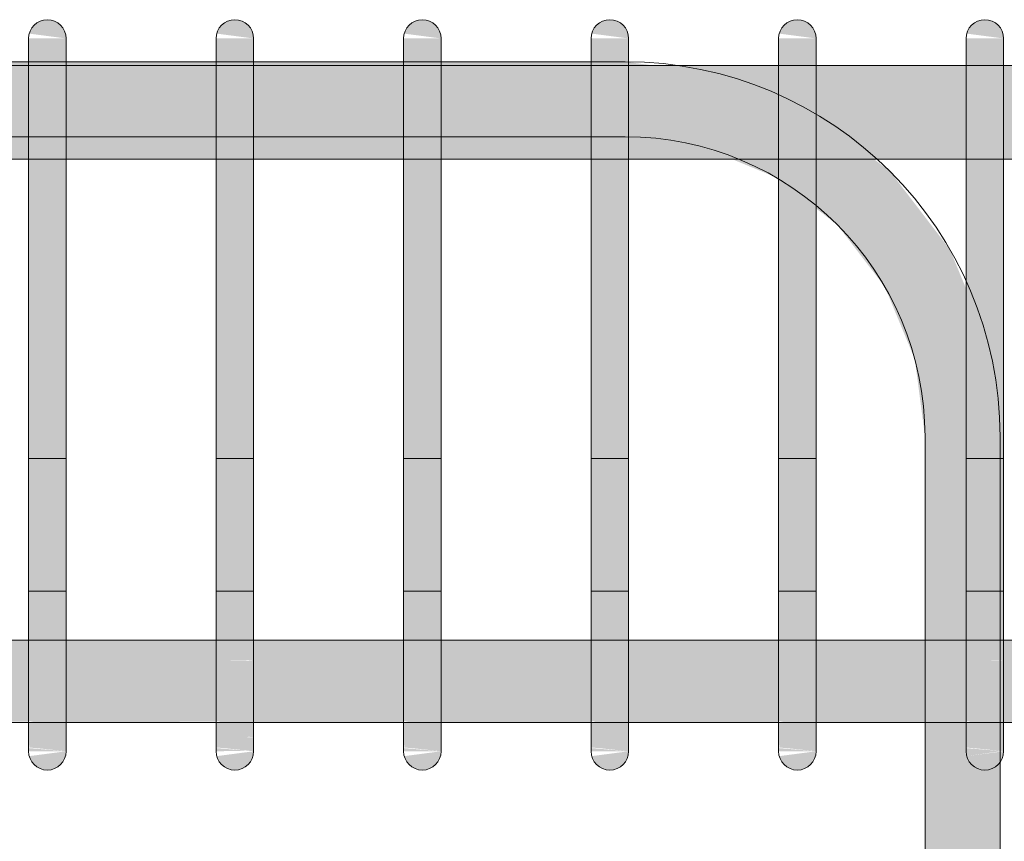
# Model space of a CAD drawing. Header units: millimetres. Extents: x 4307 to 42792, y 1610 to 10025.
# Tile 58 of 256: x 9333 to 9595, y 8676 to 8895. Entities that reach past the tile are written whole.
import ezdxf

# ---------------------------------------------------------------- set-up
doc = ezdxf.new("R2010")
doc.units = ezdxf.units.MM
doc.layers.add('S-RBAR', color=171, linetype='Continuous', lineweight=5)

msp = doc.modelspace()

# ---------------------------------------------------------------- hatches: boundary and pattern name
at = {"layer": 'S-RBAR'}
for points in [[(9345, 8890), (9344.83, 8891.29), (9344.33, 8892.5), (9343.54, 8893.54), (9342.5, 8894.33), (9341.29, 8894.83), (9340, 8895), (9338.71, 8894.83), (9337.5, 8894.33), (9336.46, 8893.54), (9335.67, 8892.5), (9335.17, 8891.29), (9344.83, 8890.02)], [(9395, 8890), (9394.83, 8891.29), (9394.33, 8892.5), (9393.54, 8893.54), (9392.5, 8894.33), (9391.29, 8894.83), (9390, 8895), (9388.71, 8894.83), (9387.5, 8894.33), (9386.46, 8893.54), (9385.67, 8892.5), (9385.17, 8891.29), (9394.83, 8890.02)], [(9445, 8890), (9444.83, 8891.29), (9444.33, 8892.5), (9443.54, 8893.54), (9442.5, 8894.33), (9441.29, 8894.83), (9440, 8895), (9438.71, 8894.83), (9437.5, 8894.33), (9436.46, 8893.54), (9435.67, 8892.5), (9435.17, 8891.29), (9444.83, 8890.02)], [(9495, 8890), (9494.83, 8891.29), (9494.33, 8892.5), (9493.54, 8893.54), (9492.5, 8894.33), (9491.29, 8894.83), (9490, 8895), (9488.71, 8894.83), (9487.5, 8894.33), (9486.46, 8893.54), (9485.67, 8892.5), (9485.17, 8891.29), (9494.83, 8890.02)], [(9545, 8890), (9544.83, 8891.29), (9544.33, 8892.5), (9543.54, 8893.54), (9542.5, 8894.33), (9541.29, 8894.83), (9540, 8895), (9538.71, 8894.83), (9537.5, 8894.33), (9536.46, 8893.54), (9535.67, 8892.5), (9535.17, 8891.29), (9544.83, 8890.02)], [(9595, 8890), (9594.83, 8891.29), (9594.33, 8892.5), (9593.54, 8893.54), (9592.5, 8894.33), (9591.29, 8894.83), (9589.68, 8894.96), (9588.71, 8894.83), (9587.5, 8894.33), (9586.46, 8893.54), (9585.67, 8892.5), (9585.17, 8891.29), (9594.83, 8890.02)], [(9345, 8865), (9345, 8890), (9335, 8890), (9335, 8865)], [(9395, 8865), (9395, 8890), (9385, 8890), (9385, 8865)], [(9445, 8865), (9445, 8890), (9435, 8890), (9435, 8865)], [(9495, 8865), (9495, 8890), (9485, 8890), (9485, 8865)], [(9545, 8865), (9545, 8890), (9535, 8890), (9535, 8865)], [(9589.68, 8865), (9595, 8865), (9595, 8890), (9585, 8890), (9585, 8865)], [(9345, 8725), (9345, 8865), (9335, 8865), (9335, 8725)], [(9395, 8725), (9395, 8865), (9385, 8865), (9385, 8725)], [(9445, 8725), (9445, 8865), (9435, 8865), (9435, 8725)], [(9495, 8725), (9495, 8865), (9485, 8865), (9485, 8725)], [(9545, 8725), (9545, 8865), (9535, 8865), (9535, 8725)], [(9595, 8725), (9595, 8865), (9585, 8865), (9585, 8725), (9589.68, 8725)], [(9340, 8695), (9341.29, 8695.17), (9342.5, 8695.67), (9343.54, 8696.46), (9344.33, 8697.5), (9344.83, 8698.71), (9344.83, 8699.98), (9335.17, 8698.71), (9335.67, 8697.5), (9336.46, 8696.46), (9337.5, 8695.67), (9338.71, 8695.17)], [(9390, 8695), (9391.29, 8695.17), (9393.34, 8696.32), (9393.54, 8696.46), (9394.33, 8697.5), (9394.83, 8698.71), (9394.83, 8699.98), (9385.17, 8698.71), (9385.67, 8697.5), (9386.46, 8696.46), (9387.5, 8695.67), (9388.71, 8695.17)], [(9440, 8695), (9441.29, 8695.17), (9442.5, 8695.67), (9443.54, 8696.46), (9444.33, 8697.5), (9444.83, 8698.71), (9444.83, 8699.98), (9435.17, 8698.71), (9435.67, 8697.5), (9436.46, 8696.46), (9437.5, 8695.67), (9438.71, 8695.17)], [(9490, 8695), (9491.29, 8695.17), (9492.5, 8695.67), (9493.54, 8696.46), (9494.33, 8697.5), (9494.83, 8698.71), (9494.83, 8699.98), (9485.17, 8698.71), (9485.67, 8697.5), (9486.46, 8696.46), (9487.5, 8695.67), (9488.71, 8695.17)], [(9540, 8695), (9541.29, 8695.17), (9542.5, 8695.67), (9543.54, 8696.46), (9544.33, 8697.5), (9544.83, 8698.71), (9544.83, 8699.98), (9535.17, 8698.71), (9535.67, 8697.5), (9536.46, 8696.46), (9537.5, 8695.67), (9538.71, 8695.17)], [(9590, 8695), (9591.29, 8695.17), (9592.5, 8695.67), (9593.54, 8696.46), (9594.33, 8697.5), (9594.83, 8698.71), (9594.83, 8699.98), (9585.17, 8698.71), (9585.67, 8697.5), (9586.46, 8696.46), (9587.5, 8695.67), (9589.68, 8695.04)]]:
    msp.add_hatch(color=7, dxfattribs=at).paths.add_polyline_path(points)
h = msp.add_hatch(color=7, dxfattribs=at)
h.paths.add_polyline_path([(7690, 8857.8), (7847.89, 8857.8), (7847.89, 8882.8), (7690, 8882.8), (7690, 8879.13)])
h.paths.add_polyline_path([(10963.13, 8857.8), (11049.14, 8857.8), (11049.14, 8882.8), (10963.13, 8882.8), (10963.13, 8865)])
h.paths.add_polyline_path([(12345, 8857.8), (12345, 8882.8), (12180.45, 8882.8), (12180.45, 8857.8), (12338.34, 8857.8)])
h.paths.add_polyline_path([(9995, 8857.8), (10035, 8857.8), (10035, 8882.8), (9995, 8882.8), (9995, 8865)])
h.paths.add_polyline_path([(7857.89, 8857.8), (8030.39, 8857.8), (8030.39, 8882.8), (7857.89, 8882.8), (7857.89, 8865)])
h.paths.add_polyline_path([(9275.54, 8857.8), (9335, 8857.8), (9335, 8882.8), (9245, 8882.8), (9245, 8857.8)])
h.paths.add_polyline_path([(9982.34, 8857.8), (9985, 8857.8), (9985, 8882.8), (9945, 8882.8), (9945, 8857.8)])
h.paths.add_polyline_path([(9395, 8857.8), (9435, 8857.8), (9435, 8882.8), (9395, 8882.8), (9395, 8865)])
h.paths.add_polyline_path([(12170.45, 8857.8), (12170.45, 8882.8), (11991.37, 8882.8), (11991.37, 8857.8), (12102.74, 8857.8)])
h.paths.add_polyline_path([(10045, 8857.8), (10085, 8857.8), (10085, 8882.8), (10045, 8882.8), (10045, 8865)])
h.paths.add_polyline_path([(8040.39, 8857.8), (8212.89, 8857.8), (8212.89, 8882.8), (8040.39, 8882.8), (8040.39, 8865)])
h.paths.add_polyline_path([(9354.08, 8857.8), (9385, 8857.8), (9385, 8882.8), (9345, 8882.8), (9345, 8857.8)])
h.paths.add_polyline_path([(9935, 8857.8), (9935, 8882.8), (9895, 8882.8), (9895, 8857.8), (9903.81, 8857.8)])
h.paths.add_polyline_path([(8222.89, 8857.8), (8371.42, 8857.8), (8371.42, 8882.8), (8222.89, 8882.8), (8222.89, 8865)])
h.paths.add_polyline_path([(10924.74, 8857.8), (10953.13, 8857.8), (10953.13, 8882.8), (10867.11, 8882.8), (10867.11, 8857.8)])
h.paths.add_polyline_path([(10095, 8857.8), (10185, 8857.8), (10185, 8882.8), (10095, 8882.8), (10095, 8865)])
h.paths.add_polyline_path([(11981.37, 8857.8), (11981.37, 8882.8), (11802.29, 8882.8), (11802.29, 8857.8), (11945.67, 8857.8)])
h.paths.add_polyline_path([(10857.11, 8857.8), (10857.11, 8882.8), (10771.09, 8882.8), (10771.09, 8857.8), (10846.21, 8857.8)])
h.paths.add_polyline_path([(9835, 8857.8), (9835, 8882.8), (9795, 8882.8), (9795, 8857.8), (9825.28, 8857.8)])
h.paths.add_polyline_path([(8381.42, 8857.8), (8467.37, 8857.8), (8467.37, 8882.8), (8381.42, 8882.8), (8381.42, 8865)])
h.paths.add_polyline_path([(9885, 8857.8), (9885, 8882.8), (9845, 8882.8), (9845, 8857.8)])
h.paths.add_polyline_path([(8477.37, 8857.8), (8563.33, 8857.8), (8563.33, 8882.8), (8477.37, 8882.8), (8477.37, 8865)])
h.paths.add_polyline_path([(10195, 8857.8), (10281.02, 8857.8), (10281.02, 8882.8), (10195, 8882.8), (10195, 8865)])
h.paths.add_polyline_path([(11792.29, 8857.8), (11792.29, 8882.8), (11613.2, 8882.8), (11613.2, 8857.8), (11788.6, 8857.8)])
h.paths.add_polyline_path([(11059.14, 8857.8), (11145.16, 8857.8), (11145.16, 8882.8), (11059.14, 8882.8), (11059.14, 8865)])
h.paths.add_polyline_path([(9495, 8857.8), (9535, 8857.8), (9535, 8882.8), (9495, 8882.8), (9495, 8865)])
h.paths.add_polyline_path([(9785, 8857.8), (9785, 8882.8), (9745, 8882.8), (9745, 8857.8), (9746.74, 8857.8)])
h.paths.add_polyline_path([(11603.2, 8857.8), (11603.2, 8882.8), (11443.2, 8882.8), (11443.2, 8857.8), (11474.47, 8857.8)])
h.paths.add_polyline_path([(10291.02, 8857.8), (10377.03, 8857.8), (10377.03, 8882.8), (10291.02, 8882.8), (10291.02, 8865)])
h.paths.add_polyline_path([(8573.33, 8857.8), (8659.28, 8857.8), (8659.28, 8882.8), (8573.33, 8882.8), (8573.33, 8865)])
h.paths.add_polyline_path([(9235, 8857.8), (9235, 8882.8), (9149.05, 8882.8), (9149.05, 8857.8), (9197.01, 8857.8)])
h.paths.add_polyline_path([(10761.09, 8857.8), (10761.09, 8882.8), (10675.08, 8882.8), (10675.08, 8857.8), (10689.14, 8857.8)])
h.paths.add_polyline_path([(9685, 8857.8), (9685, 8882.8), (9645, 8882.8), (9645, 8857.8), (9668.21, 8857.8)])
h.paths.add_polyline_path([(8669.28, 8857.8), (8755.23, 8857.8), (8755.23, 8882.8), (8669.28, 8882.8), (8669.28, 8865)])
h.paths.add_polyline_path([(11433.2, 8857.8), (11433.2, 8882.8), (11347.19, 8882.8), (11347.19, 8857.8), (11395.94, 8857.8)])
h.paths.add_polyline_path([(9735, 8857.8), (9735, 8882.8), (9695, 8882.8), (9695, 8857.8)])
h.paths.add_polyline_path([(10387.03, 8857.8), (10473.05, 8857.8), (10473.05, 8882.8), (10387.03, 8882.8), (10387.03, 8865)])
h.paths.add_polyline_path([(8765.23, 8857.8), (8851.19, 8857.8), (8851.19, 8882.8), (8765.23, 8882.8), (8765.23, 8865)])
h.paths.add_polyline_path([(10483.05, 8857.8), (10569.06, 8857.8), (10569.06, 8882.8), (10483.05, 8882.8), (10483.05, 8865)])
h.paths.add_polyline_path([(8861.19, 8857.8), (8947.14, 8857.8), (8947.14, 8882.8), (8861.19, 8882.8), (8861.19, 8865)])
h.paths.add_polyline_path([(9635, 8857.8), (9635, 8882.8), (9595, 8882.8), (9595, 8857.8)])
h.paths.add_polyline_path([(11337.19, 8857.8), (11337.19, 8882.8), (11251.17, 8882.8), (11251.17, 8857.8), (11317.41, 8857.8)])
h.paths.add_polyline_path([(10579.06, 8857.8), (10665.08, 8857.8), (10665.08, 8882.8), (10579.06, 8882.8), (10579.06, 8865)])
h.paths.add_polyline_path([(9445, 8857.8), (9485, 8857.8), (9485, 8882.8), (9445, 8882.8), (9445, 8865)])
h.paths.add_polyline_path([(11241.17, 8857.8), (11241.17, 8882.8), (11155.16, 8882.8), (11155.16, 8857.8), (11160.34, 8857.8)])
h.paths.add_polyline_path([(9585, 8857.8), (9585, 8882.8), (9545, 8882.8), (9545, 8857.8), (9550.41, 8857.8)])
h.paths.add_polyline_path([(8957.14, 8857.8), (9043.09, 8857.8), (9043.09, 8882.8), (8957.14, 8882.8), (8957.14, 8865)])
h.paths.add_polyline_path([(9053.09, 8857.8), (9139.05, 8857.8), (9139.05, 8882.8), (9053.09, 8882.8), (9053.09, 8865)])
h = msp.add_hatch(color=7, dxfattribs=at)
h.paths.add_polyline_path([(9197.01, 8882.8), (9235, 8882.8), (9235, 8883.8), (9149.05, 8883.8), (9149.05, 8882.8)])
h.paths.add_polyline_path([(8957.14, 8882.8), (9043.09, 8882.8), (9043.09, 8883.8), (8957.14, 8883.8)])
h.paths.add_polyline_path([(9485, 8882.8), (9485, 8883.8), (9445, 8883.8), (9445, 8882.8), (9471.88, 8882.8)])
h.paths.add_polyline_path([(8882.88, 8882.8), (8947.14, 8882.8), (8947.14, 8883.8), (8874.05, 8883.8), (8874.05, 8882.8)])
h.paths.add_polyline_path([(9435, 8882.8), (9435, 8883.8), (9395, 8883.8), (9395, 8882.8), (9432.61, 8882.8)])
h.paths.add_polyline_path([(9053.09, 8882.8), (9139.05, 8882.8), (9139.05, 8883.8), (9053.09, 8883.8)])
h.paths.add_polyline_path([(9385, 8882.8), (9385, 8883.8), (9345, 8883.8), (9345, 8882.8), (9354.08, 8882.8)])
h.paths.add_polyline_path([(9335, 8882.8), (9335, 8883.8), (9245, 8883.8), (9245, 8882.8), (9275.54, 8882.8)])
h = msp.add_hatch(color=7, dxfattribs=at)
h.paths.add_polyline_path([(9574.05, 8783.8), (9585, 8783.8), (9585, 8823.31), (9580.65, 8833.8), (9564.76, 8854.51), (9560.47, 8857.8), (9545, 8857.8), (9545, 8844.68), (9550.62, 8840.37), (9563.33, 8823.8), (9571.32, 8804.51)])
h.paths.add_polyline_path([(9535, 8852.36), (9535, 8857.8), (9522.66, 8857.8), (9534.05, 8853.09)])
h.paths.add_polyline_path([(9501.65, 8882.8), (9495, 8883.68), (9495, 8882.8)])
h = msp.add_hatch(color=7, dxfattribs=at)
h.paths.add_polyline_path([(9575.05, 7883.8), (9574.86, 7916), (9574.05, 7916), (9574.05, 7883.8), (9574.86, 7883.8)])
h.paths.add_polyline_path([(9594.05, 7883.8), (9594.05, 7916), (9593.05, 7916), (9593.05, 7883.8)])
h.paths.add_polyline_path([(9593.05, 7924), (9594.05, 7924), (9594.05, 8016), (9593.05, 8016), (9593.05, 7975.66)])
h.paths.add_polyline_path([(9574.86, 7924), (9575.05, 7924), (9574.86, 8016), (9574.05, 8016), (9574.05, 7924)])
h.paths.add_polyline_path([(9575.05, 8024), (9574.86, 8116), (9574.05, 8116), (9574.05, 8024), (9574.86, 8024)])
h.paths.add_polyline_path([(9593.05, 8024), (9594.05, 8024), (9594.05, 8116), (9593.05, 8116)])
h.paths.add_polyline_path([(9593.05, 8124), (9594.05, 8124), (9594.05, 8216), (9593.05, 8216), (9593.05, 8188.24)])
h.paths.add_polyline_path([(9574.86, 8124), (9575.05, 8124), (9574.86, 8216), (9574.05, 8216), (9574.05, 8124)])
h.paths.add_polyline_path([(9593.05, 8224), (9594.05, 8224), (9594.05, 8316), (9593.05, 8316)])
h.paths.add_polyline_path([(9574.86, 8224), (9575.05, 8224), (9574.86, 8316), (9574.05, 8316), (9574.05, 8224)])
h.paths.add_polyline_path([(9594.05, 8324), (9594.05, 8416), (9593.05, 8416), (9593.05, 8324)])
h.paths.add_polyline_path([(9575.05, 8324), (9574.86, 8416), (9574.05, 8416), (9574.05, 8324), (9574.86, 8324)])
h.paths.add_polyline_path([(9593.05, 8424), (9594.05, 8424), (9594.05, 8516), (9593.05, 8516)])
h.paths.add_polyline_path([(9575.05, 8424), (9574.86, 8516), (9574.05, 8516), (9574.05, 8424), (9574.86, 8424)])
h.paths.add_polyline_path([(9594.05, 8524), (9594.05, 8616), (9593.05, 8616), (9593.05, 8524)])
h.paths.add_polyline_path([(9575.05, 8524), (9574.86, 8616), (9574.05, 8616), (9574.05, 8524), (9574.86, 8524)])
h.paths.add_polyline_path([(9593.05, 8624), (9594.05, 8624), (9594.05, 8697.14), (9593.54, 8696.46), (9592.5, 8695.67), (9591.29, 8695.17), (9589.68, 8695.04), (9588.71, 8695.17), (9587.5, 8695.67), (9586.46, 8696.46), (9585.67, 8697.5), (9585.17, 8698.71), (9594.05, 8700), (9585, 8700), (9585, 8707.64), (9574.05, 8707.64), (9574.05, 8624), (9575.05, 8624), (9575.05, 8660), (9593.05, 8660)])
h.paths.add_polyline_path([(9585, 8729.64), (9585, 8783.8), (9574.05, 8783.8), (9574.05, 8729.64)])
h = msp.add_hatch(color=7, dxfattribs=at)
h.paths.add_polyline_path([(5425, 8707.64), (5432.7, 8707.64), (5430.53, 8710.86), (5427.89, 8717.24), (5426.86, 8725), (5426.86, 8729.64), (5425, 8729.64), (5425, 8719.69)])
h.paths.add_polyline_path([(5446.97, 8707.64), (5456.02, 8707.92), (5456.02, 8729.64), (5437.47, 8729.64), (5436.86, 8725), (5437.6, 8719.69), (5439.54, 8715), (5442.72, 8710.86), (5446.86, 8707.68)])
h.paths.add_polyline_path([(8961.41, 8707.64), (9043.09, 8707.92), (9043.09, 8729.64), (8957.14, 8729.64), (8957.14, 8707.64)])
h.paths.add_polyline_path([(5466.02, 8707.64), (5466.86, 8707.68), (5471.86, 8711.72), (5489.78, 8729.64), (5466.02, 8729.64), (5466.02, 8707.68)])
h.paths.add_polyline_path([(8947.14, 8707.64), (8947.14, 8729.64), (8861.19, 8729.64), (8861.19, 8707.64), (8922.15, 8707.64)])
h.paths.add_polyline_path([(9079.21, 8707.64), (9139.05, 8707.92), (9139.05, 8729.64), (9053.09, 8729.64), (9053.09, 8707.64)])
h.paths.add_polyline_path([(5481.93, 8707.64), (5502.48, 8707.92), (5502.48, 8728.19), (5482.21, 8707.92)])
h.paths.add_polyline_path([(8851.19, 8707.64), (8851.19, 8729.64), (8765.23, 8729.64), (8765.23, 8707.64), (8843.61, 8707.64)])
h.paths.add_polyline_path([(5512.48, 8707.64), (5548.94, 8707.92), (5548.94, 8729.64), (5512.48, 8729.64), (5512.48, 8707.92)])
h.paths.add_polyline_path([(5558.94, 8707.64), (5595.4, 8707.92), (5595.4, 8729.64), (5558.94, 8729.64), (5558.94, 8707.92)])
h.paths.add_polyline_path([(5605.4, 8707.64), (5641.86, 8707.92), (5641.86, 8729.64), (5605.4, 8729.64), (5605.4, 8707.92)])
h.paths.add_polyline_path([(9707.48, 8707.64), (9715, 8707.64), (9715, 8729.64), (9695, 8729.64), (9695, 8707.64)])
h.paths.add_polyline_path([(9685, 8707.64), (9685, 8729.64), (9645, 8729.64), (9645, 8707.64), (9668.21, 8707.64)])
h.paths.add_polyline_path([(8755.23, 8707.64), (8755.23, 8729.64), (8669.28, 8729.64), (8669.28, 8707.64), (8725.81, 8707.64)])
h.paths.add_polyline_path([(5651.86, 8707.64), (5688.32, 8707.92), (5688.32, 8729.64), (5651.86, 8729.64), (5651.86, 8707.92)])
h.paths.add_polyline_path([(9149.05, 8707.64), (9235, 8707.92), (9235, 8729.64), (9149.05, 8729.64), (9149.05, 8707.92)])
h.paths.add_polyline_path([(8659.28, 8707.64), (8659.28, 8729.64), (8573.33, 8729.64), (8573.33, 8707.64), (8647.28, 8707.64)])
h.paths.add_polyline_path([(5698.32, 8707.64), (5734.78, 8707.92), (5734.78, 8729.64), (5698.32, 8729.64), (5698.32, 8707.92)])
h.paths.add_polyline_path([(9635, 8707.64), (9635, 8729.64), (9595, 8729.64), (9595, 8707.64), (9628.94, 8707.64)])
h.paths.add_polyline_path([(5744.78, 8707.64), (5781.24, 8707.92), (5781.24, 8729.64), (5744.78, 8729.64), (5744.78, 8707.92)])
h.paths.add_polyline_path([(5791.24, 8707.64), (5827.7, 8707.92), (5827.7, 8729.64), (5791.24, 8729.64), (5791.24, 8707.92)])
h.paths.add_polyline_path([(8563.33, 8707.64), (8563.33, 8729.64), (8477.37, 8729.64), (8477.37, 8707.64), (8529.48, 8707.64)])
h.paths.add_polyline_path([(5856.76, 8707.64), (5856.86, 8707.68), (5861.01, 8710.86), (5864.18, 8715), (5866.18, 8719.82), (5866.86, 8725), (5866.86, 8729.64), (5837.7, 8729.64), (5837.7, 8707.64), (5852.04, 8707.64)])
h.paths.add_polyline_path([(8467.37, 8707.64), (8467.37, 8729.64), (8381.42, 8729.64), (8381.42, 8707.64), (8450.95, 8707.64)])
h.paths.add_polyline_path([(5871.03, 8707.64), (5874.16, 8707.92), (5873.88, 8712.5), (5872.84, 8710)])
h.paths.add_polyline_path([(9245, 8707.64), (9335, 8707.92), (9335, 8729.64), (9245, 8729.64), (9245, 8707.92)])
h.paths.add_polyline_path([(5884.16, 8707.64), (5920.62, 8707.92), (5920.62, 8729.64), (5884.16, 8729.64), (5884.16, 8707.92)])
h.paths.add_polyline_path([(5930.62, 8707.64), (5967.08, 8707.92), (5967.08, 8729.64), (5930.62, 8729.64), (5930.62, 8707.92)])
h.paths.add_polyline_path([(5977.08, 8707.64), (6013.54, 8707.92), (6013.54, 8729.64), (5977.08, 8729.64), (5977.08, 8707.92)])
h.paths.add_polyline_path([(8371.42, 8707.64), (8371.42, 8729.64), (8222.89, 8729.64), (8222.89, 8707.64), (8333.15, 8707.64)])
h.paths.add_polyline_path([(6023.54, 8707.64), (6060, 8707.92), (6060, 8729.64), (6023.54, 8729.64), (6023.54, 8707.92)])
h.paths.add_polyline_path([(6070, 8707.64), (6095, 8707.92), (6095, 8729.64), (6070, 8729.64), (6070, 8707.92)])
h.paths.add_polyline_path([(8212.89, 8707.64), (8212.89, 8729.64), (8040.39, 8729.64), (8040.39, 8707.64), (8176.08, 8707.64)])
h.paths.add_polyline_path([(6105, 8707.64), (6190.95, 8707.92), (6190.95, 8729.64), (6105, 8729.64), (6105, 8707.92)])
h.paths.add_polyline_path([(9585, 8707.64), (9585, 8729.64), (9545, 8729.64), (9545, 8707.64), (9550.41, 8707.64)])
h.paths.add_polyline_path([(6200.95, 8707.64), (6286.91, 8707.92), (6286.91, 8729.64), (6200.95, 8729.64), (6200.95, 8707.92)])
h.paths.add_polyline_path([(9535, 8707.64), (9535, 8729.64), (9495, 8729.64), (9495, 8707.64), (9511.14, 8707.64)])
h.paths.add_polyline_path([(6296.91, 8707.64), (6382.86, 8707.92), (6382.86, 8729.64), (6296.91, 8729.64), (6296.91, 8707.92)])
h.paths.add_polyline_path([(6392.86, 8707.64), (6478.81, 8707.92), (6478.81, 8729.64), (6392.86, 8729.64), (6392.86, 8707.92)])
h.paths.add_polyline_path([(8030.39, 8707.64), (8030.39, 8729.64), (7857.89, 8729.64), (7857.89, 8707.64), (8019.02, 8707.64)])
h.paths.add_polyline_path([(9485, 8707.64), (9485, 8729.64), (9445, 8729.64), (9445, 8707.64), (9471.88, 8707.64)])
h.paths.add_polyline_path([(6488.81, 8707.64), (6574.77, 8707.92), (6574.77, 8729.64), (6488.81, 8729.64), (6488.81, 8707.92)])
h.paths.add_polyline_path([(6584.77, 8707.64), (6670.72, 8707.92), (6670.72, 8729.64), (6584.77, 8729.64), (6584.77, 8707.92)])
h.paths.add_polyline_path([(6680.72, 8707.64), (6766.67, 8707.92), (6766.67, 8729.64), (6680.72, 8729.64), (6680.72, 8707.92)])
h.paths.add_polyline_path([(9435, 8707.64), (9435, 8729.64), (9395, 8729.64), (9395, 8707.64), (9432.61, 8707.64)])
h.paths.add_polyline_path([(6776.67, 8707.64), (6862.63, 8707.92), (6862.63, 8729.64), (6776.67, 8729.64), (6776.67, 8707.92)])
h.paths.add_polyline_path([(6872.63, 8707.64), (6958.58, 8707.92), (6958.58, 8729.64), (6872.63, 8729.64), (6872.63, 8707.92)])
h.paths.add_polyline_path([(7847.89, 8707.64), (7847.89, 8729.64), (7675.4, 8729.64), (7675.4, 8707.64), (7822.68, 8707.64)])
h.paths.add_polyline_path([(6968.58, 8707.64), (7117.9, 8707.92), (7117.9, 8729.64), (6968.58, 8729.64), (6968.58, 8707.92)])
h.paths.add_polyline_path([(9345, 8707.64), (9385, 8707.92), (9385, 8729.64), (9345, 8729.64), (9345, 8707.92)])
h.paths.add_polyline_path([(7127.9, 8707.64), (7300.4, 8707.92), (7300.4, 8729.64), (7127.9, 8729.64), (7127.9, 8707.92)])
h.paths.add_polyline_path([(7310.4, 8707.64), (7482.9, 8707.92), (7482.9, 8729.64), (7310.4, 8729.64), (7310.4, 8707.92)])
h.paths.add_polyline_path([(7492.9, 8707.64), (7665.4, 8707.92), (7665.4, 8729.64), (7492.9, 8729.64), (7492.9, 8707.92)])
h = msp.add_hatch(color=7, dxfattribs=at)
h.paths.add_polyline_path([(9345, 8703.08), (9345, 8703.74), (9343.64, 8703.89), (9342.8, 8703.51)])
h.paths.add_polyline_path([(9339.51, 8705.53), (9337.83, 8707.49), (9335, 8707.92), (9335, 8706.75)])
h.paths.add_polyline_path([(9345, 8711.72), (9345, 8713.44), (9335, 8715.43), (9339.72, 8711.91)])
h.paths.add_polyline_path([(9342.97, 8724.03), (9345, 8724.24), (9345, 8725), (9335, 8725), (9335, 8724.03)])
h = msp.add_hatch(color=7, dxfattribs=at)
h.paths.add_polyline_path([(9395, 8703.08), (9395, 8703.74), (9393.34, 8703.76), (9392.8, 8703.51), (9393.34, 8703.4)])
h.paths.add_polyline_path([(9389.51, 8705.53), (9387.83, 8707.49), (9385, 8707.92), (9385, 8706.75)])
h.paths.add_polyline_path([(9395, 8711.72), (9395, 8713.44), (9385, 8715.43), (9389.72, 8711.91), (9393.34, 8711.78)])
h.paths.add_polyline_path([(9385, 8724.03), (9395, 8724.24), (9395, 8725), (9385, 8725)])
h = msp.add_hatch(color=7, dxfattribs=at)
h.paths.add_polyline_path([(9445, 8703.08), (9445, 8703.74), (9443.64, 8703.89), (9442.8, 8703.51)])
h.paths.add_polyline_path([(9439.51, 8705.53), (9437.83, 8707.49), (9435, 8707.92), (9435, 8706.75)])
h.paths.add_polyline_path([(9445, 8711.72), (9445, 8713.44), (9435, 8715.43), (9439.72, 8711.91)])
h.paths.add_polyline_path([(9442.97, 8724.03), (9445, 8724.24), (9445, 8725), (9435, 8725), (9435, 8724.03)])
h = msp.add_hatch(color=7, dxfattribs=at)
h.paths.add_polyline_path([(9495, 8703.08), (9495, 8703.74), (9493.64, 8703.89), (9492.8, 8703.51)])
h.paths.add_polyline_path([(9489.51, 8705.53), (9487.83, 8707.49), (9485, 8707.92), (9485, 8706.75)])
h.paths.add_polyline_path([(9495, 8711.72), (9495, 8713.44), (9485, 8715.43), (9489.72, 8711.91)])
h.paths.add_polyline_path([(9492.97, 8724.03), (9495, 8724.24), (9495, 8725), (9485, 8725), (9485, 8724.03)])
h = msp.add_hatch(color=7, dxfattribs=at)
h.paths.add_polyline_path([(9545, 8703.08), (9545, 8703.74), (9543.64, 8703.89), (9542.8, 8703.51)])
h.paths.add_polyline_path([(9539.51, 8705.53), (9537.83, 8707.49), (9535, 8707.92), (9535, 8706.75)])
h.paths.add_polyline_path([(9545, 8711.72), (9545, 8713.44), (9535, 8715.43), (9539.72, 8711.91)])
h.paths.add_polyline_path([(9542.97, 8724.03), (9545, 8724.24), (9545, 8725), (9535, 8725), (9535, 8724.03)])
h = msp.add_hatch(color=7, dxfattribs=at)
h.paths.add_polyline_path([(9595, 8703.08), (9595, 8703.74), (9593.64, 8703.89), (9592.8, 8703.51)])
h.paths.add_polyline_path([(9589.51, 8705.53), (9587.83, 8707.49), (9585, 8707.92), (9585, 8706.75)])
h.paths.add_polyline_path([(9595, 8711.72), (9595, 8713.44), (9585, 8715.43), (9589.72, 8711.91)])
h.paths.add_polyline_path([(9589.68, 8724.03), (9595, 8724.24), (9595, 8725), (9585, 8725), (9585, 8724.03)])
h = msp.add_hatch(color=7, dxfattribs=at)
h.paths.add_polyline_path([(9345, 8700), (9345, 8703.08), (9342.8, 8703.51), (9343.64, 8703.89), (9345, 8703.74), (9345, 8711.72), (9340.47, 8711.99), (9335, 8715.43), (9335, 8708.15), (9337.97, 8707.32), (9339.51, 8705.53), (9335, 8706.75), (9335.17, 8700.99), (9337.09, 8700.85), (9341.29, 8700.4)])
h.paths.add_polyline_path([(9345, 8700), (9335, 8700.85), (9335.17, 8700), (9340, 8700)])
h.paths.add_polyline_path([(9345, 8713.44), (9345, 8724.24), (9342.97, 8724.03), (9335, 8724.03), (9335, 8715.43)])
h = msp.add_hatch(color=7, dxfattribs=at)
h.paths.add_polyline_path([(9385.17, 8700), (9393.34, 8700.14), (9385, 8700.85), (9385, 8700)])
h.paths.add_polyline_path([(9395, 8700), (9395, 8703.08), (9392.8, 8703.51), (9393.64, 8703.89), (9395, 8703.74), (9395, 8711.72), (9390.47, 8711.99), (9385, 8715.43), (9385, 8708.15), (9387.97, 8707.32), (9389.51, 8705.53), (9385, 8706.75), (9385.17, 8700.99), (9387.09, 8700.85), (9393.34, 8700.18)])
h.paths.add_polyline_path([(9395, 8713.44), (9395, 8724.24), (9392.97, 8724.03), (9385, 8724.03), (9385, 8715.43), (9393.34, 8713.77)])
h = msp.add_hatch(color=7, dxfattribs=at)
h.paths.add_polyline_path([(9445, 8700), (9445, 8703.08), (9442.8, 8703.51), (9443.64, 8703.89), (9445, 8703.74), (9445, 8711.72), (9440.47, 8711.99), (9435, 8715.43), (9435, 8708.15), (9437.97, 8707.32), (9439.51, 8705.53), (9435, 8706.75), (9435.17, 8700.99), (9437.09, 8700.85), (9441.29, 8700.4)])
h.paths.add_polyline_path([(9445, 8700), (9435, 8700.85), (9435.17, 8700), (9440, 8700)])
h.paths.add_polyline_path([(9445, 8713.44), (9445, 8724.24), (9442.97, 8724.03), (9435, 8724.03), (9435, 8715.43)])
h = msp.add_hatch(color=7, dxfattribs=at)
h.paths.add_polyline_path([(9495, 8700), (9495, 8703.08), (9492.8, 8703.51), (9493.64, 8703.89), (9495, 8703.74), (9495, 8711.72), (9490.47, 8711.99), (9485, 8715.43), (9485, 8708.15), (9487.97, 8707.32), (9489.51, 8705.53), (9485, 8706.75), (9485.17, 8700.99), (9487.09, 8700.85), (9491.29, 8700.4)])
h.paths.add_polyline_path([(9495, 8700), (9485, 8700.85), (9485.17, 8700), (9490, 8700)])
h.paths.add_polyline_path([(9495, 8713.44), (9495, 8724.24), (9492.97, 8724.03), (9485, 8724.03), (9485, 8715.43)])
h = msp.add_hatch(color=7, dxfattribs=at)
h.paths.add_polyline_path([(9545, 8700), (9545, 8703.08), (9542.8, 8703.51), (9543.64, 8703.89), (9545, 8703.74), (9545, 8711.72), (9540.47, 8711.99), (9535, 8715.43), (9535, 8708.15), (9537.97, 8707.32), (9539.51, 8705.53), (9535, 8706.75), (9535.17, 8700.99), (9537.09, 8700.85), (9541.29, 8700.4)])
h.paths.add_polyline_path([(9545, 8700), (9535, 8700.85), (9535.17, 8700), (9540, 8700)])
h.paths.add_polyline_path([(9545, 8713.44), (9545, 8724.24), (9542.97, 8724.03), (9535, 8724.03), (9535, 8715.43)])
h = msp.add_hatch(color=7, dxfattribs=at)
h.paths.add_polyline_path([(9585, 8700), (9595, 8700), (9585, 8700.85)])
h.paths.add_polyline_path([(9595, 8700), (9595, 8703.08), (9592.8, 8703.51), (9593.64, 8703.89), (9595, 8703.74), (9595, 8711.72), (9589.68, 8711.91), (9589.66, 8712.5), (9585, 8715.43), (9585, 8708.15), (9587.97, 8707.32), (9589.51, 8705.53), (9585, 8706.75), (9585.17, 8700.99), (9589.68, 8700.57), (9591.29, 8700.4)])
h.paths.add_polyline_path([(9595, 8713.44), (9595, 8724.24), (9592.97, 8724.03), (9585, 8724.03), (9585, 8715.43), (9589.68, 8714.5)])

# ---------------------------------------------------------------- linework, layer by layer
for p, q in [((9335, 8865), (9335, 8890)), ((9335, 8865), (9335, 8890)), ((9345, 8865), (9345, 8890)), ((9345, 8865), (9345, 8890)), ((9385, 8865), (9385, 8890)), ((9385, 8865), (9385, 8890)), ((9395, 8865), (9395, 8890)), ((9395, 8865), (9395, 8890)), ((9435, 8865), (9435, 8890)), ((9435, 8865), (9435, 8890)), ((9445, 8865), (9445, 8890)), ((9445, 8865), (9445, 8890)), ((9485, 8865), (9485, 8890)), ((9485, 8865), (9485, 8890)), ((9495, 8865), (9495, 8890)), ((9495, 8865), (9495, 8890)), ((9535, 8865), (9535, 8890)), ((9535, 8865), (9535, 8890)), ((9545, 8865), (9545, 8890)), ((9545, 8865), (9545, 8890)), ((9585, 8865), (9585, 8890)), ((9585, 8865), (9585, 8890)), ((9595, 8865), (9595, 8890)), ((9595, 8865), (9595, 8890)), ((7690, 8882.8), (12345, 8882.8)), ((7690, 8882.8), (12345, 8882.8)), ((7690, 8882.8), (12345, 8882.8)), ((9494.05, 8883.8), (8874.05, 8883.8)), ((9494.05, 8883.8), (8874.05, 8883.8)), ((9335, 8725), (9335, 8865)), ((9335, 8865), (9335, 8725)), ((9345, 8725), (9345, 8865)), ((9345, 8865), (9345, 8725)), ((9385, 8725), (9385, 8865)), ((9385, 8865), (9385, 8725)), ((9395, 8725), (9395, 8865)), ((9395, 8865), (9395, 8725)), ((9435, 8725), (9435, 8865)), ((9435, 8865), (9435, 8725)), ((9445, 8725), (9445, 8865)), ((9445, 8865), (9445, 8725)), ((9485, 8725), (9485, 8865)), ((9485, 8865), (9485, 8725)), ((9495, 8725), (9495, 8865)), ((9495, 8865), (9495, 8725)), ((9535, 8725), (9535, 8865)), ((9535, 8865), (9535, 8725)), ((9545, 8725), (9545, 8865)), ((9545, 8865), (9545, 8725)), ((9585, 8725), (9585, 8865)), ((9585, 8865), (9585, 8725)), ((9595, 8725), (9595, 8865)), ((9595, 8865), (9595, 8725)), ((9494.05, 8863.8), (8874.05, 8863.8)), ((9494.05, 8863.8), (8874.05, 8863.8)), ((7690, 8857.8), (12345, 8857.8)), ((7690, 8857.8), (12345, 8857.8)), ((7690, 8857.8), (12345, 8857.8)), ((9574.05, 7883.8), (9574.05, 8783.8)), ((9574.05, 7883.8), (9574.05, 8783.8)), ((9594.05, 7883.8), (9594.05, 8783.8)), ((9594.05, 7883.8), (9594.05, 8783.8)), ((9335, 8778.03), (9335, 8742.68)), ((9335, 8778.03), (9345, 8778.03)), ((9345, 8778.03), (9345, 8742.68)), ((9385, 8778.03), (9385, 8742.68)), ((9385, 8778.03), (9395, 8778.03)), ((9395, 8778.03), (9395, 8742.68)), ((9435, 8778.03), (9435, 8742.68)), ((9435, 8778.03), (9445, 8778.03)), ((9445, 8778.03), (9445, 8742.68)), ((9485, 8778.03), (9485, 8742.68)), ((9485, 8778.03), (9495, 8778.03)), ((9495, 8778.03), (9495, 8742.68)), ((9535, 8778.03), (9535, 8742.68)), ((9535, 8778.03), (9545, 8778.03)), ((9545, 8778.03), (9545, 8742.68)), ((9585, 8778.03), (9585, 8742.68)), ((9585, 8778.03), (9595, 8778.03)), ((9595, 8778.03), (9595, 8742.68)), ((9335, 8700), (9335, 8742.68)), ((9345, 8742.68), (9335, 8742.68)), ((9335, 8707.32), (9335, 8742.68)), ((9345, 8700), (9345, 8742.68)), ((9345, 8707.32), (9345, 8742.68)), ((9385, 8700), (9385, 8742.68)), ((9395, 8742.68), (9385, 8742.68)), ((9385, 8707.32), (9385, 8742.68)), ((9395, 8700), (9395, 8742.68)), ((9395, 8707.32), (9395, 8742.68)), ((9435, 8700), (9435, 8742.68)), ((9445, 8742.68), (9435, 8742.68)), ((9435, 8707.32), (9435, 8742.68)), ((9445, 8700), (9445, 8742.68)), ((9445, 8707.32), (9445, 8742.68)), ((9485, 8700), (9485, 8742.68)), ((9495, 8742.68), (9485, 8742.68)), ((9485, 8707.32), (9485, 8742.68)), ((9495, 8700), (9495, 8742.68)), ((9495, 8707.32), (9495, 8742.68)), ((9535, 8700), (9535, 8742.68)), ((9545, 8742.68), (9535, 8742.68)), ((9535, 8707.32), (9535, 8742.68)), ((9545, 8700), (9545, 8742.68)), ((9545, 8707.32), (9545, 8742.68)), ((9585, 8700), (9585, 8742.68)), ((9595, 8742.68), (9585, 8742.68)), ((9585, 8707.32), (9585, 8742.68)), ((9595, 8700), (9595, 8742.68)), ((9595, 8707.32), (9595, 8742.68)), ((9715, 8729.64), (5425, 8729.64)), ((9715, 8729.64), (5425, 8729.64)), ((9715, 8729.64), (5425, 8729.64)), ((9335, 8700), (9335, 8725)), ((9335, 8707.32), (9335, 8725)), ((9345, 8700), (9345, 8725)), ((9345, 8700), (9345, 8725)), ((9385, 8700), (9385, 8725)), ((9385, 8707.32), (9385, 8725)), ((9395, 8700), (9395, 8725)), ((9395, 8700), (9395, 8725)), ((9435, 8700), (9435, 8725)), ((9435, 8707.32), (9435, 8725)), ((9445, 8700), (9445, 8725)), ((9445, 8700), (9445, 8725)), ((9485, 8700), (9485, 8725)), ((9485, 8707.32), (9485, 8725)), ((9495, 8700), (9495, 8725)), ((9495, 8700), (9495, 8725)), ((9535, 8700), (9535, 8725)), ((9535, 8707.32), (9535, 8725)), ((9545, 8700), (9545, 8725)), ((9545, 8700), (9545, 8725)), ((9585, 8700), (9585, 8725)), ((9585, 8707.32), (9585, 8725)), ((9595, 8700), (9595, 8725)), ((9595, 8700), (9595, 8725)), ((9715, 8707.64), (5425, 8707.64)), ((9715, 8707.64), (5425, 8707.64)), ((9715, 8707.64), (5425, 8707.64)), ((9335, 8700.85), (9335, 8707.32)), ((9335, 8700.85), (9335, 8707.32)), ((9345, 8700), (9345, 8707.32)), ((9385, 8700.85), (9385, 8707.32)), ((9385, 8700.85), (9385, 8707.32)), ((9395, 8700), (9395, 8707.32)), ((9435, 8700.85), (9435, 8707.32)), ((9435, 8700.85), (9435, 8707.32)), ((9445, 8700), (9445, 8707.32)), ((9485, 8700.85), (9485, 8707.32)), ((9485, 8700.85), (9485, 8707.32)), ((9495, 8700), (9495, 8707.32)), ((9535, 8700.85), (9535, 8707.32)), ((9535, 8700.85), (9535, 8707.32)), ((9545, 8700), (9545, 8707.32)), ((9585, 8700.85), (9585, 8707.32)), ((9585, 8700.85), (9585, 8707.32)), ((9595, 8700), (9595, 8707.32))]:
    msp.add_line(p, q, dxfattribs=at)
for centre, radius, start, end in [((9340, 8890), 5, 0, 180), ((9340, 8890), 5, 0, 180), ((9390, 8890), 5, 0, 180), ((9390, 8890), 5, 0, 180), ((9440, 8890), 5, 0, 180), ((9440, 8890), 5, 0, 180), ((9490, 8890), 5, 0, 180), ((9490, 8890), 5, 0, 180), ((9540, 8890), 5, 0, 180), ((9540, 8890), 5, 0, 180), ((9590, 8890), 5, 0, 180), ((9590, 8890), 5, 0, 180), ((9494.05, 8783.8), 100, 360, 90), ((9494.05, 8783.8), 100, 360, 90), ((9494.05, 8783.8), 80, 0, 90), ((9494.05, 8783.8), 80, 0, 90), ((9340, 8700), 5, 180, 0), ((9340, 8700), 5, 180, 0), ((9340, 8700), 5, 180, 0), ((9390, 8700), 5, 180, 0), ((9390, 8700), 5, 180, 0), ((9390, 8700), 5, 180, 0), ((9440, 8700), 5, 180, 0), ((9440, 8700), 5, 180, 0), ((9440, 8700), 5, 180, 0), ((9490, 8700), 5, 180, 0), ((9490, 8700), 5, 180, 0), ((9490, 8700), 5, 180, 0), ((9540, 8700), 5, 180, 0), ((9540, 8700), 5, 180, 0), ((9540, 8700), 5, 180, 0), ((9590, 8700), 5, 180, 0), ((9590, 8700), 5, 180, 0), ((9590, 8700), 5, 180, 0)]:
    msp.add_arc(centre, radius, start, end, dxfattribs=at)

doc.saveas('drawing.dxf')
